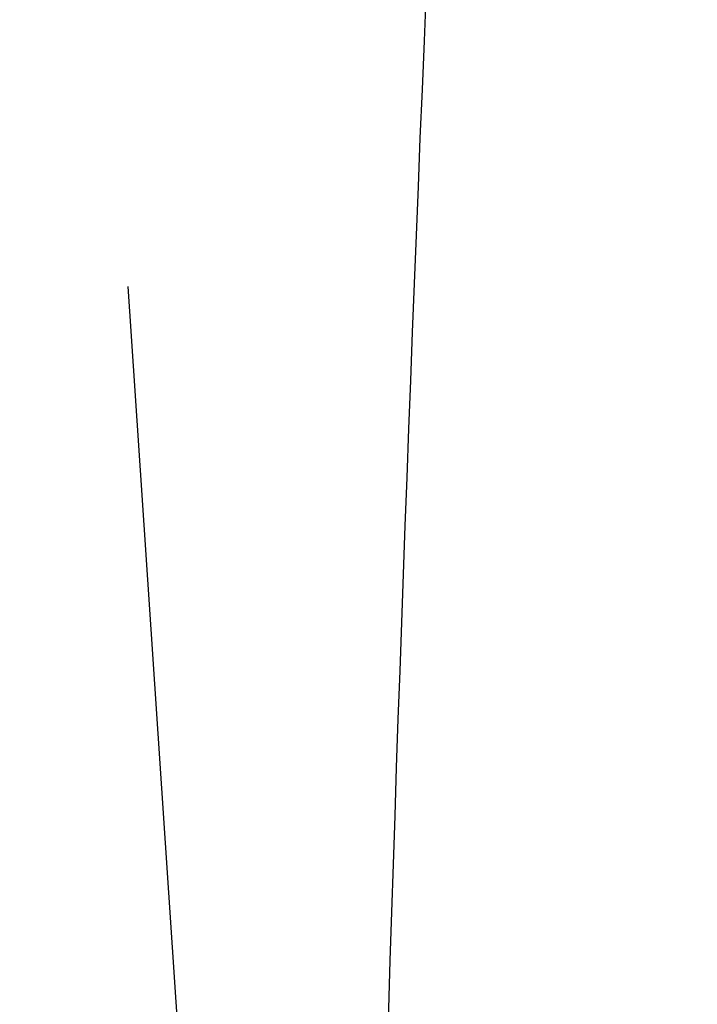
# Paper-space layout '_Isométrica' of a CAD drawing. Header units: inches. Extents: x -8.2 to 0.1, y -7.9 to 2.4.
# Tile 100 of 256: x -3.84621 to -3.84101, y -3.39714 to -3.38958. Entities that reach past the tile are written whole.
import ezdxf

# ---------------------------------------------------------------- set-up
doc = ezdxf.new("R2010")
doc.units = ezdxf.units.IN
doc.header["$MEASUREMENT"] = 0

psp = doc.layouts.new('_Isométrica')

# ---------------------------------------------------------------- linework, layer by layer
at = {"color": 7, "linetype": 'Continuous', "lineweight": 25}
psp.add_line((-3.8453798, -3.3916308), (-3.8419676, -3.4424033), dxfattribs=at)
for points, knots in [([(-2.9119279, -2.4566996), (-2.9119279, -2.1207078), (-3.0672136, -1.8997641), (-3.5711741, -1.8547024), (-3.8817455, -2.0339915), (-4.3857059, -2.6609135), (-4.5409916, -3.0611462), (-4.5409916, -3.3971381)], [0, 0, 0, 0, 0.3333333, 0.3333333, 0.6666667, 0.6666667, 1, 1, 1, 1]), ([(-3.7990116, -3.6294985), (-3.8109371, -3.6062346), (-3.820533, -3.5805359), (-3.8348307, -3.5256132), (-3.8395339, -3.4963971), (-3.8430713, -3.4510919), (-3.8436675, -3.4357441), (-3.8437538, -3.4047467), (-3.8432539, -3.3890422), (-3.8400574, -3.3403239), (-3.8356399, -3.3061174), (-3.8219737, -3.2354857), (-3.812723, -3.1990661), (-3.7895507, -3.1255916), (-3.7756304, -3.0885449), (-3.7437213, -3.0155283), (-3.7257368, -2.9795667), (-3.6866598, -2.9103034), (-3.6655732, -2.8770077), (-3.6324803, -2.8299825), (-3.6212064, -2.8147905), (-3.5983195, -2.7854817), (-3.5867662, -2.7714266), (-3.5508155, -2.7298667), (-3.5253741, -2.7033363), (-3.4724081, -2.654106), (-3.4448872, -2.6314139), (-3.3889254, -2.5911625), (-3.3604904, -2.5736095), (-3.3040085, -2.5445257), (-3.2759681, -2.5329977), (-3.2215329, -2.5162945), (-3.1951431, -2.5111179), (-3.1575617, -2.507932), (-3.1453662, -2.5076288), (-3.1217339, -2.5084635), (-3.1103755, -2.5095857), (-3.0768724, -2.5150868), (-3.0552704, -2.5216762), (-3.0146949, -2.5410427), (-2.9957276, -2.5538228), (-2.961488, -2.5853854), (-2.9462212, -2.6041668), (-2.9201656, -2.6469747), (-2.9093797, -2.6709959), (-2.8926558, -2.7230508), (-2.8867173, -2.7510767), (-2.8813858, -2.7949955), (-2.8802012, -2.809947), (-2.87897, -2.8402814), (-2.8789208, -2.8556106), (-2.880394, -2.9023091), (-2.8836023, -2.935312), (-2.8948387, -3.0039686), (-2.9028696, -3.0396178), (-2.9237221, -3.1120845), (-2.9365434, -3.1488945), (-2.9664969, -3.221995), (-2.9836256, -3.258277), (-3.0213179, -3.3286783), (-3.0418759, -3.3627907), (-3.0852989, -3.4274961), (-3.1081577, -3.4580856), (-3.1432795, -3.5006478), (-3.1552652, -3.5144576), (-3.1800529, -3.5415469), (-3.1928018, -3.5547626), (-3.2319542, -3.5931458), (-3.2592718, -3.6170408), (-3.3152508, -3.6600768), (-3.3439067, -3.6792106), (-3.401264, -3.7116886), (-3.4299588, -3.7250288), (-3.4860804, -3.7454075), (-3.5135014, -3.7524464), (-3.5397219, -3.7563712)], [0, 0, 0, 0, 0.03125, 0.03125, 0.0625, 0.0625, 0.078125, 0.078125, 0.09375, 0.09375, 0.125, 0.125, 0.15625, 0.15625, 0.1875, 0.1875, 0.21875, 0.21875, 0.25, 0.25, 0.265625, 0.265625, 0.28125, 0.28125, 0.3125, 0.3125, 0.34375, 0.34375, 0.375, 0.375, 0.40625, 0.40625, 0.4375, 0.4375, 0.453125, 0.453125, 0.46875, 0.46875, 0.5, 0.5, 0.53125, 0.53125, 0.5625, 0.5625, 0.59375, 0.59375, 0.625, 0.625, 0.640625, 0.640625, 0.65625, 0.65625, 0.6875, 0.6875, 0.71875, 0.71875, 0.75, 0.75, 0.78125, 0.78125, 0.8125, 0.8125, 0.84375, 0.84375, 0.859375, 0.859375, 0.875, 0.875, 0.90625, 0.90625, 0.9375, 0.9375, 0.96875, 0.96875, 1, 1, 1, 1])]:
    psp.add_open_spline(points, degree=3, knots=knots, dxfattribs=at)

doc.saveas('drawing.dxf')
